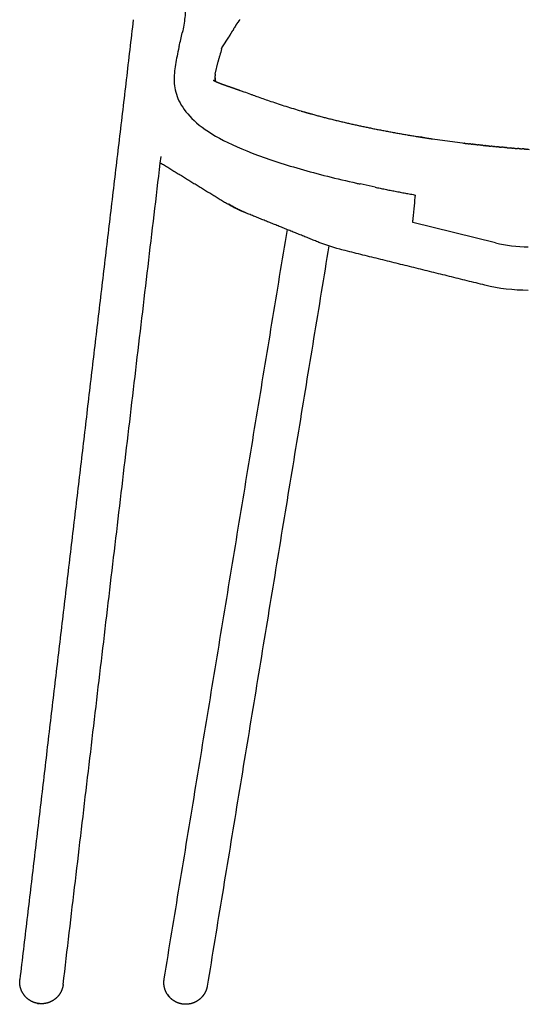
# Model space of a CAD drawing. Header units: millimetres. Extents: x -1034 to 742, y 1139 to 3175.
# Tile 13 of 15: x 63 to 297, y 2366 to 2818. Entities that reach past the tile are written whole.
import ezdxf

# ---------------------------------------------------------------- set-up
doc = ezdxf.new("R2010")
doc.units = ezdxf.units.MM
doc.header["$MEASUREMENT"] = 0
for name, color, linetype, true_color in [('2DVýkres$viditelné$tečné', 7, 'Continuous', 0x000000), ('2DVýkres$viditelné$čáry', 7, 'Continuous', 0x000000), ('podnoží kov', 7, 'Continuous', 0x000000)]:
    doc.layers.add(name, color=color, linetype=linetype, true_color=true_color)

msp = doc.modelspace()

# ---------------------------------------------------------------- linework, layer by layer
at = {"layer": '2DVýkres$viditelné$tečné'}
for points, knots in [([(139.3, 2825.94), (139.35, 2823.63), (139.13, 2819.07), (138.35, 2814.57), (137.83, 2812.11)], [0, 0, 0, 0, 6.715994, 13.959267, 13.959267, 13.959267, 13.959267]), ([(136.41, 2805.94), (136.3, 2805.45), (135.58, 2802.36), (134.91, 2799.22), (134.53, 2796.61)], [-9.521947, -9.521947, -9.521947, -9.521947, -8.019736, 0, 0, 0, 0]), ([(153.13, 2764.82), (157.73, 2762.15), (169.03, 2756.93), (187.47, 2750.84), (204.31, 2746.32), (213.76, 2744.07), (218.85, 2742.94), (219.44, 2742.81)], [-71.237266, -71.237266, -71.237266, -71.237266, -47.999124, -24.760982, -13.141911, -1.522839, -0.003952, -0.003952, -0.003952, -0.003952]), ([(243.56, 2725.16), (243.6, 2725.72), (243.85, 2727.99), (244.39, 2733.04), (244.63, 2736.24), (244.83, 2737.75)], [-99.006188, -99.006188, -99.006188, -99.006188, -83.778247, -41.889124, 0, 0, 0, 0])]:
    msp.add_open_spline(points, degree=3, knots=knots, dxfattribs=at)
for points in [[(136.41, 2805.94), (136.91, 2808.05), (137.41, 2810.12), (137.83, 2812.11)], [(134.53, 2796.61), (134.15, 2794), (133.78, 2788.87), (135.68, 2781.09), (141.38, 2772.93), (148.52, 2767.48), (153.13, 2764.82)], [(153.11, 2789.89), (153.11, 2789.89), (153.11, 2789.9), (153.11, 2789.91)]]:
    msp.add_open_spline(points, degree=3, dxfattribs=at)
for points, weights in [([(226.23, 2741.34), (235.5, 2739.41), (244.83, 2737.75)], [1, 0.999888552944, 1]), ([(159.62, 2733.38), (163.14, 2731.24), (166.97, 2729.7)], [1, 0.996738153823, 1]), ([(71.45, 2366.79), (71.78, 2366.73), (72.1, 2366.73)], [1, 0.996600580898, 1])]:
    msp.add_rational_spline(points, weights, degree=2, dxfattribs=at)
at = {"layer": '2DVýkres$viditelné$čáry'}
for points, degree in [([(115.38, 2818.19), (89.36, 2598), (63.34, 2377.81)], 2), ([(115.38, 2818.19), (89.36, 2598), (63.34, 2377.81)], 2), ([(161.98, 2814.85), (161.96, 2814.82), (161.95, 2814.8), (161.94, 2814.78)], 3), ([(161.98, 2814.85), (161.99, 2814.87), (162, 2814.89), (162.02, 2814.91)], 3), ([(162.06, 2814.97), (162.04, 2814.95), (162.03, 2814.93), (162.02, 2814.91)], 3), ([(162.06, 2814.97), (162.07, 2814.99), (162.08, 2815.01), (162.1, 2815.04)], 3), ([(162.13, 2815.09), (162.12, 2815.07), (162.11, 2815.06), (162.1, 2815.04)], 3), ([(162.13, 2815.09), (162.15, 2815.12), (162.16, 2815.14), (162.18, 2815.16)], 3), ([(162.21, 2815.21), (162.2, 2815.2), (162.19, 2815.18), (162.18, 2815.16)], 3), ([(162.21, 2815.21), (162.23, 2815.24), (162.24, 2815.26), (162.26, 2815.29)], 3), ([(162.29, 2815.33), (162.28, 2815.32), (162.27, 2815.3), (162.26, 2815.29)], 3), ([(162.29, 2815.33), (162.3, 2815.36), (162.32, 2815.39), (162.34, 2815.41)], 3), ([(162.36, 2815.45), (162.35, 2815.44), (162.34, 2815.42), (162.34, 2815.41)], 3), ([(162.36, 2815.45), (162.38, 2815.48), (162.4, 2815.51), (162.41, 2815.53)], 3), ([(162.44, 2815.57), (162.43, 2815.56), (162.42, 2815.55), (162.41, 2815.53)], 3), ([(162.44, 2815.57), (162.46, 2815.6), (162.47, 2815.63), (162.49, 2815.65)], 3), ([(162.51, 2815.69), (162.51, 2815.68), (162.5, 2815.66), (162.49, 2815.65)], 3), ([(163.24, 2816.77), (163.22, 2816.74), (163.2, 2816.71), (163.18, 2816.68)], 3), ([(163.24, 2816.77), (163.24, 2816.78), (163.25, 2816.78), (163.25, 2816.79)], 3), ([(163.31, 2816.87), (163.29, 2816.85), (163.27, 2816.82), (163.25, 2816.79)], 3), ([(163.31, 2816.87), (163.31, 2816.88), (163.32, 2816.89), (163.32, 2816.9)], 3), ([(163.38, 2816.98), (163.36, 2816.95), (163.34, 2816.92), (163.32, 2816.9)], 3), ([(163.38, 2816.98), (163.38, 2816.98), (163.39, 2816.99), (163.4, 2817)], 3), ([(163.45, 2817.07), (163.43, 2817.05), (163.41, 2817.03), (163.4, 2817)], 3), ([(163.45, 2817.07), (163.45, 2817.08), (163.46, 2817.1), (163.47, 2817.11)], 3), ([(163.52, 2817.17), (163.5, 2817.15), (163.48, 2817.13), (163.47, 2817.11)], 3), ([(163.52, 2817.17), (163.52, 2817.18), (163.53, 2817.2), (163.54, 2817.21)], 3), ([(163.58, 2817.27), (163.57, 2817.25), (163.56, 2817.23), (163.54, 2817.21)], 3), ([(163.58, 2817.27), (163.59, 2817.28), (163.6, 2817.3), (163.61, 2817.31)], 3), ([(163.65, 2817.36), (163.64, 2817.35), (163.63, 2817.33), (163.61, 2817.31)], 3), ([(163.65, 2817.36), (163.66, 2817.38), (163.67, 2817.39), (163.68, 2817.41)], 3), ([(163.72, 2817.46), (163.71, 2817.44), (163.7, 2817.43), (163.68, 2817.41)], 3), ([(159.27, 2810.31), (159.3, 2810.37), (159.33, 2810.42), (159.36, 2810.47)], 3), ([(159.38, 2810.5), (159.37, 2810.49), (159.36, 2810.48), (159.36, 2810.47)], 3), ([(159.38, 2810.5), (159.4, 2810.54), (159.42, 2810.58), (159.45, 2810.62)], 3), ([(159.48, 2810.68), (159.47, 2810.66), (159.46, 2810.64), (159.45, 2810.62)], 3), ([(159.48, 2810.68), (159.66, 2810.98), (159.83, 2811.26), (159.99, 2811.54)], 3), ([(159.99, 2811.55), (160.02, 2811.59), (160.05, 2811.64), (160.08, 2811.69)], 3), ([(159.99, 2811.55), (159.99, 2811.54), (159.99, 2811.54)], 2), ([(160.09, 2811.71), (160.09, 2811.7), (160.08, 2811.69), (160.08, 2811.69)], 3), ([(160.09, 2811.71), (160.12, 2811.75), (160.14, 2811.8), (160.16, 2811.84)], 3), ([(160.19, 2811.88), (160.18, 2811.86), (160.17, 2811.85), (160.16, 2811.84)], 3), ([(160.19, 2811.88), (160.21, 2811.91), (160.23, 2811.95), (160.25, 2811.99)], 3), ([(160.28, 2812.04), (160.27, 2812.02), (160.26, 2812), (160.25, 2811.99)], 3), ([(160.28, 2812.04), (160.3, 2812.07), (160.32, 2812.1), (160.34, 2812.14)], 3), ([(160.38, 2812.19), (160.36, 2812.17), (160.35, 2812.15), (160.34, 2812.14)], 3), ([(160.38, 2812.19), (160.39, 2812.22), (160.41, 2812.25), (160.43, 2812.28)], 3), ([(160.47, 2812.35), (160.45, 2812.33), (160.44, 2812.31), (160.43, 2812.28)], 3), ([(160.47, 2812.35), (160.48, 2812.38), (160.5, 2812.4), (160.52, 2812.43)], 3), ([(160.56, 2812.5), (160.54, 2812.48), (160.53, 2812.45), (160.52, 2812.43)], 3), ([(160.56, 2812.5), (160.57, 2812.53), (160.59, 2812.55), (160.6, 2812.58)], 3), ([(160.65, 2812.66), (160.63, 2812.63), (160.62, 2812.6), (160.6, 2812.58)], 3), ([(160.65, 2812.66), (160.66, 2812.68), (160.68, 2812.7), (160.69, 2812.72)], 3), ([(160.74, 2812.8), (160.72, 2812.78), (160.71, 2812.75), (160.69, 2812.72)], 3), ([(160.74, 2812.8), (160.75, 2812.83), (160.76, 2812.85), (160.77, 2812.87)], 3), ([(160.83, 2812.95), (160.81, 2812.92), (160.79, 2812.9), (160.77, 2812.87)], 3), ([(160.83, 2812.95), (160.84, 2812.97), (160.85, 2812.99), (160.86, 2813.01)], 3), ([(160.91, 2813.1), (160.9, 2813.07), (160.88, 2813.04), (160.86, 2813.01)], 3), ([(160.91, 2813.1), (160.92, 2813.12), (160.93, 2813.14), (160.95, 2813.15)], 3), ([(161, 2813.24), (160.98, 2813.21), (160.96, 2813.18), (160.95, 2813.15)], 3), ([(161, 2813.24), (161.01, 2813.26), (161.02, 2813.28), (161.03, 2813.29)], 3), ([(161.08, 2813.39), (161.07, 2813.36), (161.05, 2813.33), (161.03, 2813.29)], 3), ([(161.08, 2813.39), (161.09, 2813.4), (161.1, 2813.42), (161.11, 2813.44)], 3), ([(161.17, 2813.53), (161.15, 2813.5), (161.13, 2813.47), (161.11, 2813.44)], 3), ([(161.17, 2813.53), (161.18, 2813.54), (161.19, 2813.56), (161.2, 2813.58)], 3), ([(161.25, 2813.66), (161.23, 2813.63), (161.22, 2813.61), (161.2, 2813.58)], 3), ([(161.25, 2813.66), (161.26, 2813.68), (161.27, 2813.7), (161.28, 2813.71)], 3), ([(161.34, 2813.8), (161.32, 2813.77), (161.3, 2813.74), (161.28, 2813.71)], 3), ([(161.34, 2813.8), (161.35, 2813.82), (161.36, 2813.83), (161.36, 2813.85)], 3), ([(161.42, 2813.94), (161.4, 2813.91), (161.38, 2813.88), (161.36, 2813.85)], 3), ([(161.42, 2813.94), (161.43, 2813.95), (161.44, 2813.97), (161.45, 2813.99)], 3), ([(161.5, 2814.07), (161.48, 2814.04), (161.46, 2814.02), (161.45, 2813.99)], 3), ([(161.5, 2814.07), (161.51, 2814.09), (161.52, 2814.11), (161.53, 2814.12)], 3), ([(161.58, 2814.2), (161.56, 2814.18), (161.55, 2814.15), (161.53, 2814.12)], 3), ([(161.58, 2814.2), (161.59, 2814.22), (161.6, 2814.24), (161.61, 2814.26)], 3), ([(161.66, 2814.34), (161.64, 2814.31), (161.63, 2814.28), (161.61, 2814.26)], 3), ([(161.66, 2814.34), (161.67, 2814.35), (161.68, 2814.37), (161.69, 2814.39)], 3), ([(161.74, 2814.47), (161.73, 2814.44), (161.71, 2814.42), (161.69, 2814.39)], 3), ([(161.74, 2814.47), (161.75, 2814.48), (161.76, 2814.5), (161.78, 2814.52)], 3), ([(161.82, 2814.59), (161.81, 2814.57), (161.79, 2814.55), (161.78, 2814.52)], 3), ([(161.82, 2814.59), (161.83, 2814.61), (161.84, 2814.63), (161.86, 2814.65)], 3), ([(161.9, 2814.72), (161.88, 2814.7), (161.87, 2814.68), (161.86, 2814.65)], 3), ([(161.9, 2814.72), (161.91, 2814.74), (161.92, 2814.76), (161.94, 2814.78)], 3), ([(159.13, 2810.08), (159.13, 2810.08), (159.12, 2810.07), (159.12, 2810.07)], 3), ([(159.13, 2810.08), (159.14, 2810.1), (159.15, 2810.12), (159.16, 2810.14)], 3), ([(159.19, 2810.19), (159.18, 2810.17), (159.17, 2810.16), (159.16, 2810.14)], 3), ([(159.19, 2810.19), (159.2, 2810.2), (159.21, 2810.22), (159.21, 2810.23)], 3), ([(159.27, 2810.31), (159.25, 2810.28), (159.23, 2810.26), (159.21, 2810.23)], 3), ([(155.9, 2804.76), (156, 2805.1), (156.1, 2805.45), (156.21, 2805.8)], 3), ([(154.24, 2799.05), (154.22, 2798.97), (154.2, 2798.89), (154.17, 2798.81)], 3), ([(154.24, 2799.05), (154.24, 2799.05), (154.24, 2799.05), (154.24, 2799.06)], 3), ([(154.52, 2800.09), (154.55, 2800.16), (154.57, 2800.24), (154.59, 2800.31)], 3), ([(152.86, 2792.29), (152.85, 2792.27), (152.85, 2792.26), (152.85, 2792.24)], 3), ([(152.86, 2792.41), (152.87, 2792.43), (152.87, 2792.46), (152.87, 2792.48)], 3), ([(152.86, 2792.41), (152.86, 2792.39), (152.86, 2792.38), (152.86, 2792.36)], 3), ([(152.86, 2792.29), (152.86, 2792.32), (152.86, 2792.34), (152.86, 2792.36)], 3), ([(152.85, 2792.06), (152.84, 2792.04), (152.84, 2792.02), (152.84, 2792)], 3), ([(152.84, 2791.95), (152.84, 2791.96), (152.84, 2791.98), (152.84, 2792)], 3), ([(152.84, 2791.95), (152.84, 2791.92), (152.84, 2791.9), (152.84, 2791.87)], 3), ([(152.84, 2791.83), (152.84, 2791.85), (152.84, 2791.86), (152.84, 2791.87)], 3), ([(152.85, 2792.18), (152.85, 2792.2), (152.85, 2792.22), (152.85, 2792.24)], 3), ([(152.85, 2792.18), (152.85, 2792.16), (152.85, 2792.14), (152.85, 2792.12)], 3), ([(152.85, 2792.06), (152.85, 2792.08), (152.85, 2792.1), (152.85, 2792.12)], 3), ([(153.12, 2789.88), (153.12, 2789.89), (153.11, 2789.9), (153.11, 2789.91)], 3), ([(192.34, 2776.32), (192.37, 2776.31), (192.4, 2776.3), (192.44, 2776.29)], 3), ([(192.44, 2776.29), (192.62, 2776.23), (192.8, 2776.18), (192.98, 2776.13)], 3), ([(192.98, 2776.13), (193.05, 2776.11), (193.12, 2776.08), (193.19, 2776.06)], 3), ([(247.69, 2764.24), (247.44, 2764.28), (247.19, 2764.32), (246.94, 2764.36)], 3), ([(247.69, 2764.24), (247.81, 2764.23), (247.92, 2764.21), (248.03, 2764.19)], 3), ([(248.31, 2764.15), (248.22, 2764.16), (248.12, 2764.18), (248.03, 2764.19)], 3), ([(266.79, 2761.56), (266.94, 2761.54), (267.1, 2761.52), (267.25, 2761.5)], 3), ([(267.58, 2761.46), (267.47, 2761.48), (267.36, 2761.49), (267.25, 2761.5)], 3), ([(267.58, 2761.46), (267.71, 2761.45), (267.84, 2761.43), (267.98, 2761.42)], 3), ([(268.5, 2761.35), (268.72, 2761.33), (268.94, 2761.3), (269.17, 2761.27)], 3), ([(269.96, 2761.18), (269.81, 2761.2), (269.65, 2761.22), (269.5, 2761.23)], 3), ([(269.96, 2761.18), (270.18, 2761.15), (270.4, 2761.13), (270.62, 2761.1)], 3), ([(270.75, 2761.09), (270.71, 2761.09), (270.66, 2761.1), (270.62, 2761.1)], 3), ([(270.75, 2761.09), (270.82, 2761.08), (270.89, 2761.07), (270.96, 2761.06)], 3), ([(271.55, 2761), (271.35, 2761.02), (271.16, 2761.04), (270.96, 2761.06)], 3), ([(271.55, 2761), (271.61, 2760.99), (271.67, 2760.98), (271.74, 2760.97)], 3), ([(272.34, 2760.91), (272.14, 2760.93), (271.94, 2760.95), (271.74, 2760.97)], 3), ([(272.34, 2760.91), (272.51, 2760.89), (272.69, 2760.87), (272.86, 2760.85)], 3), ([(273.13, 2760.82), (273.04, 2760.83), (272.95, 2760.84), (272.86, 2760.85)], 3), ([(273.13, 2760.82), (273.26, 2760.8), (273.39, 2760.79), (273.51, 2760.78)], 3), ([(273.98, 2760.72), (273.82, 2760.74), (273.67, 2760.76), (273.51, 2760.78)], 3), ([(273.98, 2760.72), (273.99, 2760.72), (274.01, 2760.72), (274.03, 2760.72)], 3), ([(274.71, 2760.65), (274.48, 2760.67), (274.25, 2760.69), (274.03, 2760.72)], 3), ([(274.71, 2760.65), (274.83, 2760.63), (274.96, 2760.62), (275.09, 2760.6)], 3), ([(275.5, 2760.56), (275.36, 2760.57), (275.22, 2760.59), (275.09, 2760.6)], 3), ([(275.5, 2760.56), (275.73, 2760.54), (275.97, 2760.51), (276.2, 2760.49)], 3), ([(276.29, 2760.48), (276.26, 2760.48), (276.23, 2760.48), (276.2, 2760.49)], 3), ([(276.29, 2760.48), (276.49, 2760.46), (276.7, 2760.43), (276.91, 2760.41)], 3), ([(277.08, 2760.39), (277.02, 2760.4), (276.96, 2760.41), (276.91, 2760.41)], 3), ([(277.08, 2760.39), (277.16, 2760.39), (277.24, 2760.38), (277.31, 2760.37)], 3), ([(277.87, 2760.31), (277.68, 2760.33), (277.5, 2760.35), (277.31, 2760.37)], 3), ([(277.87, 2760.31), (278.05, 2760.29), (278.24, 2760.27), (278.43, 2760.26)], 3), ([(278.66, 2760.23), (278.58, 2760.24), (278.5, 2760.25), (278.43, 2760.26)], 3), ([(278.66, 2760.23), (278.92, 2760.21), (279.18, 2760.18), (279.45, 2760.15)], 3), ([(279.45, 2760.15), (279.48, 2760.15), (279.5, 2760.15), (279.53, 2760.14)], 3), ([(280.24, 2760.08), (280, 2760.1), (279.77, 2760.12), (279.53, 2760.14)], 3), ([(280.24, 2760.08), (280.37, 2760.06), (280.51, 2760.05), (280.64, 2760.04)], 3), ([(281.03, 2760), (280.9, 2760.01), (280.77, 2760.02), (280.64, 2760.04)], 3), ([(281.03, 2760), (281.27, 2759.98), (281.51, 2759.95), (281.75, 2759.93)], 3), ([(281.82, 2759.92), (281.79, 2759.93), (281.77, 2759.93), (281.75, 2759.93)], 3), ([(281.82, 2759.92), (281.87, 2759.92), (281.91, 2759.91), (281.96, 2759.91)], 3), ([(282.61, 2759.85), (282.39, 2759.87), (282.18, 2759.89), (281.96, 2759.91)], 3), ([(282.61, 2759.85), (282.69, 2759.84), (282.77, 2759.83), (282.85, 2759.83)], 3), ([(283.4, 2759.77), (283.22, 2759.79), (283.04, 2759.81), (282.85, 2759.83)], 3), ([(283.4, 2759.77), (283.58, 2759.76), (283.77, 2759.74), (283.95, 2759.72)], 3), ([(284.19, 2759.7), (284.11, 2759.71), (284.03, 2759.72), (283.95, 2759.72)], 3), ([(284.19, 2759.7), (284.29, 2759.69), (284.38, 2759.69), (284.48, 2759.68)], 3), ([(285.78, 2759.56), (285.9, 2759.55), (286.02, 2759.54), (286.14, 2759.53)], 3), ([(286.57, 2759.49), (286.43, 2759.5), (286.29, 2759.52), (286.14, 2759.53)], 3), ([(288.95, 2759.29), (288.74, 2759.31), (288.54, 2759.33), (288.33, 2759.34)], 3), ([(288.95, 2759.29), (289.11, 2759.28), (289.26, 2759.27), (289.42, 2759.25)], 3), ([(289.74, 2759.23), (289.63, 2759.24), (289.53, 2759.25), (289.42, 2759.25)], 3), ([(292.12, 2759.04), (291.95, 2759.06), (291.77, 2759.07), (291.6, 2759.08)], 3), ([(292.12, 2759.04), (292.31, 2759.03), (292.49, 2759.01), (292.68, 2759)], 3), ([(292.91, 2758.98), (292.84, 2758.99), (292.76, 2758.99), (292.68, 2759)], 3), ([(292.91, 2758.98), (293.05, 2758.97), (293.18, 2758.96), (293.31, 2758.95)], 3), ([(293.31, 2758.95), (293.46, 2758.94), (293.61, 2758.93), (293.76, 2758.92)], 3), ([(294.5, 2758.87), (294.25, 2758.88), (294, 2758.9), (293.76, 2758.92)], 3), ([(294.5, 2758.87), (294.61, 2758.86), (294.72, 2758.85), (294.84, 2758.84)], 3), ([(295.3, 2758.81), (295.14, 2758.82), (294.99, 2758.83), (294.84, 2758.84)], 3), ([(295.3, 2758.81), (295.5, 2758.8), (295.71, 2758.78), (295.92, 2758.77)], 3), ([(296.09, 2758.75), (296.03, 2758.76), (295.97, 2758.76), (295.92, 2758.77)], 3), ([(296.09, 2758.75), (296.35, 2758.74), (296.62, 2758.72), (296.88, 2758.7)], 3), ([(83.2, 2375.46), (105.65, 2565.41), (128.09, 2755.37)], 2), ([(127.76, 2752.56), (143.2, 2743.1), (158.65, 2733.65)], 2), ([(200.5, 2716.02), (183.4, 2722.92), (166.29, 2729.82)], 2), ([(129.53, 2378.01), (157.78, 2549.94), (186.02, 2721.86)], 2), ([(211.53, 2712.48), (207.7, 2713.43), (204.02, 2714.61), (200.54, 2716.01)], 3), ([(281.46, 2715.78), (286.24, 2714.59), (291.37, 2713.98), (296.54, 2713.98)], 3), ([(205.06, 2714.35), (177.16, 2544.56), (149.27, 2374.77)], 2), ([(276.65, 2696.37), (244.1, 2704.42), (211.56, 2712.47)], 2), ([(296.54, 2693.98), (289.77, 2693.98), (283.06, 2694.78), (276.67, 2696.36)], 3)]:
    msp.add_open_spline(points, degree=degree, dxfattribs=at)
for points, weights in [([(162.51, 2815.69), (162.84, 2816.19), (163.18, 2816.68)], [1, 0.999928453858, 1]), ([(163.72, 2817.46), (164.01, 2817.86), (164.31, 2818.25)], [1, 0.999883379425, 1]), ([(154.52, 2800.09), (154.38, 2799.57), (154.24, 2799.06)], [1, 0.999985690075, 1]), ([(152.96, 2793.23), (152.9, 2792.86), (152.87, 2792.48)], [1, 0.999456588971, 1]), ([(153.11, 2789.91), (153.08, 2790.02), (153.05, 2790.14)], [1, 0.999948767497, 1]), ([(161.78, 2786.66), (163.11, 2786.2), (164.44, 2785.72)], [1, 0.999995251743, 1]), ([(193.95, 2775.84), (194.58, 2775.66), (195.21, 2775.47)], [1, 0.999998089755, 1]), ([(246.93, 2764.37), (249.75, 2763.92), (252.56, 2763.5)], [1, 0.99998677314, 1]), ([(267.98, 2761.42), (268.74, 2761.32), (269.5, 2761.23)], [1, 0.999999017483, 1]), ([(286.57, 2759.49), (287.45, 2759.42), (288.33, 2759.34)], [1, 0.999998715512, 1]), ([(289.74, 2759.23), (290.67, 2759.15), (291.6, 2759.08)], [1, 0.999998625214, 1]), ([(159.62, 2733.38), (159.09, 2733.38), (158.68, 2733.62)], [1, 0.95315095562, 0.921289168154]), ([(166.25, 2729.83), (162.32, 2731.42), (158.7, 2733.61)], [1, 0.996754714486, 1]), ([(129.4, 2376.01), (129.37, 2377), (129.53, 2377.98)], [1, 0.995115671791, 1]), ([(73.01, 2366.63), (72.27, 2366.65), (71.54, 2366.78)], [1, 0.99727131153, 1]), ([(72.26, 2366.7), (72.18, 2366.71), (72.1, 2366.73)], [1, 0.999920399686, 1])]:
    msp.add_rational_spline(points, weights, degree=2, dxfattribs=at)
for points, knots in [([(155.9, 2804.76), (155.6, 2803.77), (155.31, 2802.79), (154.87, 2801.31), (154.73, 2800.82), (154.59, 2800.31)], [-15.498904, -15.498904, -15.498904, -15.498904, -12.397858, -12.397858, -10.869756, -10.869756, -10.869756, -10.869756]), ([(152.84, 2791.83), (152.84, 2791.51), (152.87, 2791.2), (152.95, 2790.64), (153, 2790.38), (153.06, 2790.14)], [-2.114447, -2.114447, -2.114447, -2.114447, -1.106377, -1.106377, -0.260106, -0.260106, -0.260106, -0.260106]), ([(153.05, 2790.15), (153, 2790.37), (152.96, 2790.6), (152.88, 2791.09), (152.86, 2791.36), (152.85, 2791.62)], [0.274924, 0.274924, 0.274924, 0.274924, 1.033545, 1.033545, 1.881561, 1.881561, 1.881561, 1.881561]), ([(164.44, 2785.72), (164.97, 2785.53), (166.52, 2784.97), (168.49, 2784.24), (170.7, 2783.44), (173.81, 2782.31), (178.79, 2780.59), (185.35, 2778.44), (190, 2777.01), (192.34, 2776.32)], [0, 0, 0, 0, 1.68556, 4.953534, 6.295374, 8.744407, 14.871242, 22.117674, 29.450439, 29.450439, 29.450439, 29.450439]), ([(285.78, 2759.56), (285.51, 2759.58), (285.25, 2759.61), (284.82, 2759.65), (284.65, 2759.66), (284.48, 2759.68)], [63.86128, 63.86128, 63.86128, 63.86128, 64.659233, 64.659233, 65.170267, 65.170267, 65.170267, 65.170267])]:
    msp.add_open_spline(points, degree=3, knots=knots, dxfattribs=at)
for points, weights, degree, knots in [([(152.04, 2790.48), (152.05, 2790.47), (152.06, 2790.47), (152.08, 2790.46), (152.09, 2790.45), (152.1, 2790.44), (152.13, 2790.42), (152.13, 2790.42), (152.15, 2790.41), (152.29, 2790.32), (152.56, 2790.16), (152.91, 2789.98), (153.35, 2789.77), (153.89, 2789.52), (155.08, 2789.03), (155.78, 2788.77), (156.47, 2788.52), (158.1, 2787.93), (160.03, 2787.27), (161.77, 2786.67)], [1, 0.999999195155, 0.999999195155, 1, 1, 1, 1, 1, 1, 1, 1, 1, 1, 1, 1, 1, 1, 1, 1, 1], 3, [0, 0, 0, 0, 0.047551, 0.047551, 0.047551, 0.220382, 0.220382, 0.452719, 0.452719, 0.452719, 2.364484, 2.364484, 2.364484, 4.75789, 4.75789, 7.46084, 7.46084, 7.46084, 13.958603, 13.958603, 13.958603, 13.958603]), ([(193.62, 2775.94), (194.79, 2775.6), (195.95, 2775.26), (197.12, 2774.94), (204.88, 2772.77), (213.18, 2770.8), (221.24, 2769.1), (229.4, 2767.38), (237.86, 2765.83), (246.17, 2764.49), (246.42, 2764.45), (246.67, 2764.41), (246.92, 2764.37)], [1, 0.999987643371, 0.999987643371, 1, 1, 1, 1, 1, 1, 1, 1, 1, 1], 3, [0, 0, 0, 0, 3.644495, 3.644495, 3.644495, 29.191865, 29.191865, 29.191865, 54.900349, 54.900349, 54.900349, 55.666336, 55.666336, 55.666336, 55.666336]), ([(64.38, 2372.05), (63.94, 2372.91), (63.67, 2373.83), (63.4, 2374.75), (63.31, 2375.7), (63.22, 2376.75), (63.34, 2377.8)], [1, 0.995356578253, 1, 0.995479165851, 1, 0.994498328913, 1], 2, [0, 0, 0, 1.928112, 1.928112, 3.830583, 3.830583, 5.929485, 5.929485, 5.929485]), ([(83.2, 2375.44), (83.16, 2375.09), (83.09, 2374.75), (82.71, 2372.76), (81.59, 2371.07), (81.41, 2370.81), (81.22, 2370.56), (79.79, 2368.68), (77.67, 2367.64), (76.74, 2367.19), (75.74, 2366.93), (74.45, 2366.61), (73.13, 2366.63)], [1, 0.999383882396, 1, 0.980033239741, 1, 0.99950444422, 1, 0.973288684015, 1, 0.994675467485, 1, 0.991363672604, 1], 2, [0, 0, 0, 0.702098, 0.702098, 4.705452, 4.705452, 5.335117, 5.335117, 9.968136, 9.968136, 12.032939, 12.032939, 14.663346, 14.663346, 14.663346]), ([(131, 2370.95), (130.6, 2371.57), (130.29, 2372.24), (129.97, 2372.94), (129.77, 2373.69), (129.45, 2374.83), (129.4, 2376.01)], [1, 0.997307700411, 1, 0.997018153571, 1, 0.993104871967, 1], 2, [0, 0, 0, 1.467901, 1.467901, 3.012784, 3.012784, 5.362773, 5.362773, 5.362773]), ([(149.26, 2374.72), (149.14, 2374), (148.94, 2373.29), (148.66, 2372.6), (148.52, 2372.28), (148.37, 2371.96), (148.21, 2371.64), (147.63, 2370.57), (146.87, 2369.62), (145.95, 2368.82), (144.85, 2367.87), (143.57, 2367.18), (142.18, 2366.77), (142.13, 2366.76), (142.07, 2366.74), (142.02, 2366.73), (140.85, 2366.41), (139.63, 2366.31), (138.42, 2366.43), (137.27, 2366.54), (136.15, 2366.85), (135.11, 2367.35), (134.07, 2367.84), (133.14, 2368.49), (132.33, 2369.3), (131.94, 2369.7), (131.57, 2370.12), (131.25, 2370.58)], [1, 0.995953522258, 0.995953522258, 1, 0.999060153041, 0.999060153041, 1, 0.989023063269, 0.989023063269, 1, 0.984483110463, 0.984483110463, 1, 1, 1, 1, 0.989022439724, 0.989022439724, 1, 0.990066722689, 0.990066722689, 1, 0.990325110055, 0.990325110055, 1, 0.997660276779, 0.997660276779, 1], 3, [0, 0, 0, 0, 2.20462, 2.20462, 2.20462, 3.266732, 3.266732, 3.266732, 6.9011, 6.9011, 6.9011, 11.224635, 11.224635, 11.224635, 11.388301, 11.388301, 11.388301, 15.022773, 15.022773, 15.022773, 18.479599, 18.479599, 18.479599, 21.891059, 21.891059, 21.891059, 23.567146, 23.567146, 23.567146, 23.567146]), ([(71.43, 2366.8), (69.13, 2367.23), (67.26, 2368.63), (65.43, 2370.01), (64.38, 2372.05)], [1, 0.973693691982, 1, 0.97471943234, 1], 2, [0, 0, 0, 4.597602, 4.597602, 9.104286, 9.104286, 9.104286])]:
    msp.add_rational_spline(points, weights, degree=degree, knots=knots, dxfattribs=at)
at = {"layer": 'podnoží kov'}
for points in [[(156.21, 2805.8), (159.19, 2810.19)], [(152.96, 2793.23), (154.24, 2799.05)], [(193.19, 2776.06), (193.62, 2775.94)], [(252.56, 2763.5), (267.42, 2761.48)], [(226.23, 2741.34), (219.44, 2742.81)], [(281.46, 2715.78), (243.56, 2725.16)], [(131, 2370.95), (131.45, 2370.25)]]:
    msp.add_lwpolyline(points, dxfattribs=at)

doc.saveas('drawing.dxf')
